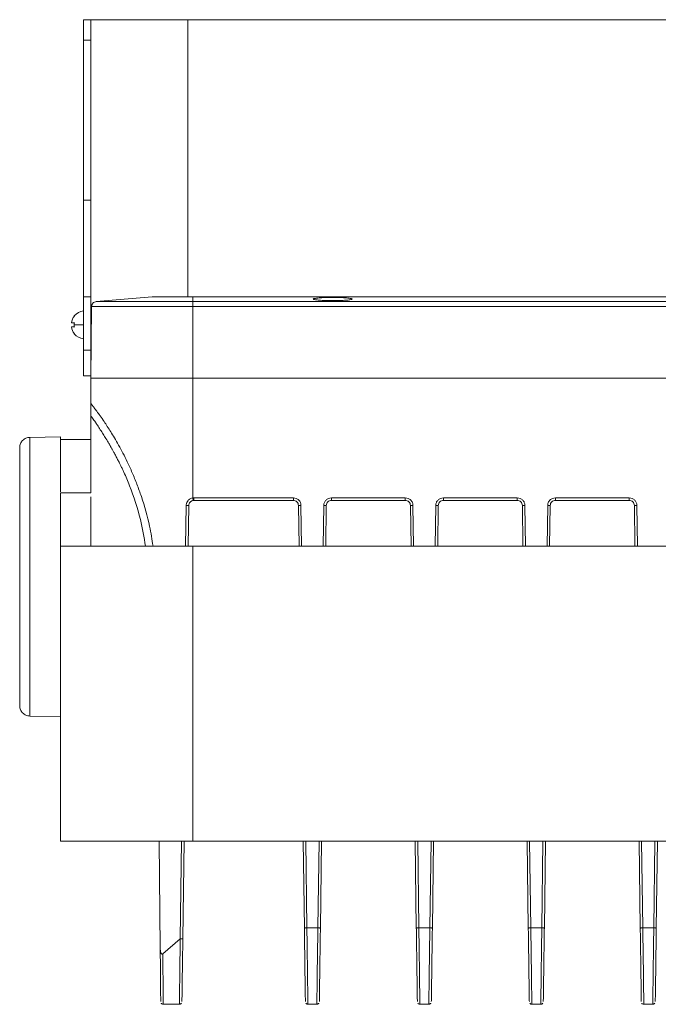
# Model space of a CAD drawing. Header units: millimetres. Extents: x -806 to 2023, y 502 to 1658.
# Tile 3 of 48: x -262 to -136, y 503 to 696. Entities that reach past the tile are written whole.
import ezdxf

# ---------------------------------------------------------------- set-up
doc = ezdxf.new("R2010")
doc.units = ezdxf.units.MM

# ---------------------------------------------------------------- blocks, each defined once
blk = doc.blocks.new('Drawing View11')
at = {"color": 7, "linetype": 'Continuous', "lineweight": 18}
for p, q in [((0, 57.25), (1.5, 57.25)), ((0, 57.25), (0, 53.24)), ((1.5, 53.24), (1.5, 57.25)), ((20.5, 57.25), (1.5, 57.25)), ((597.5, 57.25), (20.5, 57.25)), ((20.5, 57.25), (20.5, 2.75)), ((1.5, 53.24), (0, 53.24)), ((0, 53.24), (0, 21.78)), ((1.5, 21.78), (1.5, 53.24)), ((0, 21.78), (1.5, 21.78)), ((0, 21.78), (0, 2.78)), ((1.5, 2.78), (1.5, 21.78)), ((1.5, 2.78), (0, 2.78)), ((0, -7.75), (0, 2.78)), ((1.5, -7.75), (1.5, 2.78)), ((13.5, 2.75), (2.54, 1.84)), ((21.5, 1.84), (21.5, 2.75)), ((21.5, 2.75), (596.5, 2.75)), ((45.17, 2.33), (45.17, 2.32)), ((52.83, 2.32), (52.83, 2.33)), ((1.5, -13.25), (1.62, 0.85)), ((596.5, 1.84), (21.5, 1.84)), ((21.5, 0.85), (21.5, -13.25)), ((596.5, 0.85), (21.5, 0.85)), ((1.6, -1.25), (1.5, -1.25)), ((-2.34, -2.35), (-2.34, -2.35)), ((-1.76, -3.15), (-2.34, -3.15)), ((-1.76, -3.15), (-2.34, -3.15)), ((1.59, -2.76), (1.5, -2.76)), ((1.5, -4.25), (1.58, -4.25)), ((0, -7.75), (1.5, -7.75)), ((0, -7.75), (0, -12.75)), ((1.5, -12.75), (1.5, -7.75)), ((1.5, -12.75), (0, -12.75)), ((1.5, -18.25), (1.5, -13.25)), ((21.5, -13.25), (21.5, -36.77)), ((596.5, -13.25), (21.5, -13.25)), ((1.5, -35.74), (1.5, -20.69)), ((-10.53, -24.86), (-4.5, -24.75)), ((1.5, -25.25), (-4.5, -25.25)), ((1.5, -35.74), (-4.5, -35.74)), ((-4.5, -35.74), (-4.5, -46.25)), ((1.5, -46.25), (1.5, -36.55)), ((21.5, -36.77), (21.74, -36.75)), ((21.74, -36.75), (41.26, -36.75)), ((48.74, -36.75), (63.26, -36.75)), ((70.74, -36.75), (85.26, -36.75)), ((92.74, -36.75), (107.26, -36.75)), ((20.09, -46.25), (20.21, -38.23)), ((20.62, -46.25), (20.74, -38.24)), ((21.58, -37.26), (21.74, -37.25)), ((21.74, -37.25), (41.26, -37.25)), ((42.26, -38.24), (42.38, -46.25)), ((42.76, -38.23), (42.88, -46.25)), ((47.12, -46.25), (47.24, -38.23)), ((47.62, -46.25), (47.74, -38.24)), ((48.74, -37.25), (63.26, -37.25)), ((64.26, -38.24), (64.38, -46.25)), ((64.76, -38.23), (64.88, -46.25)), ((69.12, -46.25), (69.24, -38.23)), ((69.62, -46.25), (69.74, -38.24)), ((70.74, -37.25), (85.26, -37.25)), ((86.26, -38.24), (86.38, -46.25)), ((86.76, -38.23), (86.88, -46.25)), ((91.12, -46.25), (91.24, -38.23)), ((91.62, -46.25), (91.74, -38.24)), ((92.74, -37.25), (107.26, -37.25)), ((108.26, -38.24), (108.38, -46.25)), ((108.76, -38.23), (108.88, -46.25)), ((-4.5, -46.25), (-4.5, -104.25)), ((-4.5, -46.25), (21.5, -46.25)), ((21.5, -46.25), (21.5, -104.25)), ((21.5, -46.25), (163, -46.25)), ((-4.5, -79.75), (-10.53, -79.64)), ((21.5, -104.25), (-4.5, -104.25)), ((14.93, -104.25), (15.11, -125.27)), ((19.02, -123.46), (19.27, -104.25)), ((19.55, -123.44), (19.81, -104.25)), ((163, -104.25), (21.5, -104.25)), ((43.19, -104.25), (43.42, -121.32)), ((43.69, -104.25), (43.92, -121.31)), ((46.08, -121.31), (46.31, -104.25)), ((46.58, -121.32), (46.81, -104.25)), ((65.19, -104.25), (65.42, -121.32)), ((65.69, -104.25), (65.92, -121.31)), ((68.08, -121.31), (68.31, -104.25)), ((68.58, -121.32), (68.81, -104.25)), ((87.19, -104.25), (87.42, -121.32)), ((87.69, -104.25), (87.92, -121.31)), ((90.08, -121.31), (90.31, -104.25)), ((90.58, -121.32), (90.81, -104.25)), ((109.19, -104.25), (109.42, -121.32)), ((109.69, -104.25), (109.92, -121.31)), ((112.08, -121.31), (112.31, -104.25)), ((112.58, -121.32), (112.81, -104.25)), ((46.08, -121.31), (43.92, -121.31)), ((68.08, -121.31), (65.92, -121.31)), ((90.08, -121.31), (87.92, -121.31)), ((112.08, -121.31), (109.92, -121.31)), ((19.02, -123.46), (15.61, -126.39)), ((15.7, -136.31), (18.87, -136.31)), ((44.13, -136.31), (45.87, -136.31)), ((66.13, -136.31), (67.87, -136.31)), ((88.13, -136.31), (89.87, -136.31)), ((110.13, -136.31), (111.87, -136.31))]:
    blk.add_line(p, q, dxfattribs=at)
at = {"color": 7, "linetype": 'Continuous', "lineweight": 18, "flags": 128}
blk.add_lwpolyline([(-1.76, -4.48), (-1.77, -4.49), (-1.77, -4.49), (-1.78, -4.5), (-1.78, -4.5), (-1.78, -4.5), (-1.77, -4.5), (-1.77, -4.49), (-1.76, -4.49)], dxfattribs=at)
at = {"color": 7, "linetype": 'Continuous', "lineweight": 18}
for centre, radius, start, end in [((0.38, -2.75), 2.75, 140.9108, 171.6254), ((0.38, -2.75), 2.75, 140.9108, 171.6254), ((0.38, -2.75), 2.78, 97.7758, 140.911), ((-1.7, -0.94), 0.101, 216.7431, 234.6115), ((-1.68, 15.84), 18.2, 267.921, 269.7644), ((-1.68, -21.34), 18.2, 90.2356, 92.079), ((0.38, -2.75), 2.75, 188.3746, 219.0892), ((-1.68, 15.04), 18.2, 267.921, 269.7644), ((1.78, -2.73), 3.56, 173.5545, 180.0066), ((1.79, -2.77), 3.57, 173.5624, 180.004), ((0.09, 193.88), 196.65, 269.4548, 269.9731), ((1.78, -2.77), 3.56, 179.9934, 186.4455), ((0.38, -2.75), 2.78, 219.089, 262.2242)]:
    blk.add_arc(centre, radius, start, end, dxfattribs=at)
for points in [[(21.5, 2.75), (20.45, 2.75), (18.36, 2.75), (15.71, 2.75), (13.86, 2.75), (13.62, 2.75), (13.5, 2.75)], [(2.54, 1.84), (2.42, 1.81), (2.17, 1.77), (1.87, 1.53), (1.67, 1.22), (1.64, 0.97), (1.62, 0.85)], [(21.5, 0.85), (20.2, 0.85), (17.6, 0.85), (13.84, 0.85), (10.39, 0.85), (7.35, 0.85), (4.86, 0.85), (3.03, 0.85), (1.84, 0.85), (1.7, 0.85), (1.62, 0.85)], [(21.5, 1.84), (20.26, 1.84), (17.78, 1.84), (14.2, 1.84), (10.9, 1.84), (8.01, 1.84), (5.63, 1.84), (3.88, 1.84), (2.75, 1.84), (2.61, 1.84), (2.54, 1.84)], [(21.5, 1.84), (21.5, 1.81), (21.5, 1.77), (21.5, 1.53), (21.5, 1.22), (21.5, 0.97), (21.5, 0.85)], [(21.5, -13.25), (20.19, -13.25), (17.57, -13.25), (13.8, -13.25), (10.32, -13.25), (7.27, -13.25), (4.76, -13.25), (2.91, -13.25), (1.72, -13.25), (1.57, -13.25), (1.5, -13.25)], [(-12.5, -26.86), (-12.47, -26.6), (-12.41, -26.08), (-11.96, -25.42), (-11.31, -24.96), (-10.79, -24.89), (-10.53, -24.86)], [(-10.53, -24.86), (-10.53, -24.96), (-10.53, -25.16), (-10.53, -26.79), (-10.53, -29.32), (-10.53, -32.75), (-10.53, -36.93), (-10.53, -41.7), (-10.53, -46.87), (-10.53, -52.25), (-10.53, -57.63), (-10.53, -62.8), (-10.53, -67.57), (-10.53, -71.74), (-10.53, -75.18), (-10.53, -77.71), (-10.53, -79.34), (-10.53, -79.54), (-10.53, -79.64)], [(-12.5, -26.86), (-12.5, -26.95), (-12.5, -27.14), (-12.5, -28.65), (-12.5, -30.99), (-12.5, -34.18), (-12.5, -38.05), (-12.5, -42.47), (-12.5, -47.26), (-12.5, -52.25), (-12.5, -57.23), (-12.5, -62.03), (-12.5, -66.45), (-12.5, -70.32), (-12.5, -73.5), (-12.5, -75.85), (-12.5, -77.36), (-12.5, -77.55), (-12.5, -77.64)], [(21.5, -36.77), (21.51, -36.83), (21.53, -36.96), (21.56, -37.13), (21.58, -37.24), (21.58, -37.25), (21.58, -37.26)], [(21.74, -36.75), (21.74, -36.82), (21.74, -36.95), (21.74, -37.11), (21.74, -37.23), (21.74, -37.24), (21.74, -37.25)], [(41.26, -36.75), (41.46, -36.77), (41.85, -36.82), (42.34, -37.16), (42.69, -37.65), (42.74, -38.03), (42.76, -38.23)], [(41.26, -36.75), (41.26, -36.82), (41.26, -36.95), (41.26, -37.11), (41.26, -37.23), (41.26, -37.24), (41.26, -37.25)], [(47.24, -38.23), (47.26, -38.03), (47.31, -37.65), (47.66, -37.16), (48.15, -36.82), (48.54, -36.77), (48.74, -36.75)], [(48.74, -36.75), (48.74, -36.82), (48.74, -36.95), (48.74, -37.11), (48.74, -37.23), (48.74, -37.24), (48.74, -37.25)], [(63.26, -36.75), (63.46, -36.77), (63.85, -36.82), (64.34, -37.16), (64.69, -37.65), (64.74, -38.03), (64.76, -38.23)], [(63.26, -36.75), (63.26, -36.82), (63.26, -36.95), (63.26, -37.11), (63.26, -37.23), (63.26, -37.24), (63.26, -37.25)], [(69.24, -38.23), (69.26, -38.03), (69.31, -37.65), (69.66, -37.16), (70.15, -36.82), (70.54, -36.77), (70.74, -36.75)], [(70.74, -36.75), (70.74, -36.82), (70.74, -36.95), (70.74, -37.11), (70.74, -37.23), (70.74, -37.24), (70.74, -37.25)], [(85.26, -36.75), (85.46, -36.77), (85.85, -36.82), (86.34, -37.16), (86.69, -37.65), (86.74, -38.03), (86.76, -38.23)], [(85.26, -36.75), (85.26, -36.82), (85.26, -36.95), (85.26, -37.11), (85.26, -37.23), (85.26, -37.24), (85.26, -37.25)], [(91.24, -38.23), (91.26, -38.03), (91.31, -37.65), (91.66, -37.16), (92.15, -36.82), (92.54, -36.77), (92.74, -36.75)], [(92.74, -36.75), (92.74, -36.82), (92.74, -36.95), (92.74, -37.11), (92.74, -37.23), (92.74, -37.24), (92.74, -37.25)], [(107.26, -36.75), (107.46, -36.77), (107.85, -36.82), (108.34, -37.16), (108.69, -37.65), (108.74, -38.03), (108.76, -38.23)], [(107.26, -36.75), (107.26, -36.82), (107.26, -36.95), (107.26, -37.11), (107.26, -37.23), (107.26, -37.24), (107.26, -37.25)], [(20.21, -38.23), (20.24, -38.23), (20.31, -38.23), (20.41, -38.23), (20.5, -38.23), (20.58, -38.23), (20.65, -38.24), (20.7, -38.24), (20.73, -38.24), (20.73, -38.24), (20.74, -38.24)], [(41.26, -37.25), (41.39, -37.26), (41.65, -37.29), (41.98, -37.52), (42.21, -37.85), (42.25, -38.11), (42.26, -38.24)], [(42.76, -38.23), (42.7, -38.23), (42.57, -38.23), (42.4, -38.23), (42.29, -38.24), (42.27, -38.24), (42.26, -38.24)], [(47.24, -38.23), (47.3, -38.23), (47.43, -38.23), (47.6, -38.23), (47.71, -38.24), (47.73, -38.24), (47.74, -38.24)], [(47.74, -38.24), (47.75, -38.11), (47.79, -37.85), (48.02, -37.52), (48.35, -37.29), (48.61, -37.26), (48.74, -37.25)], [(63.26, -37.25), (63.39, -37.26), (63.65, -37.29), (63.98, -37.52), (64.21, -37.85), (64.25, -38.11), (64.26, -38.24)], [(64.76, -38.23), (64.7, -38.23), (64.57, -38.23), (64.4, -38.23), (64.29, -38.24), (64.27, -38.24), (64.26, -38.24)], [(69.24, -38.23), (69.3, -38.23), (69.43, -38.23), (69.6, -38.23), (69.71, -38.24), (69.73, -38.24), (69.74, -38.24)], [(69.74, -38.24), (69.75, -38.11), (69.79, -37.85), (70.02, -37.52), (70.35, -37.29), (70.61, -37.26), (70.74, -37.25)], [(85.26, -37.25), (85.39, -37.26), (85.65, -37.29), (85.98, -37.52), (86.21, -37.85), (86.25, -38.11), (86.26, -38.24)], [(86.76, -38.23), (86.7, -38.23), (86.57, -38.23), (86.4, -38.23), (86.29, -38.24), (86.27, -38.24), (86.26, -38.24)], [(91.24, -38.23), (91.3, -38.23), (91.43, -38.23), (91.6, -38.23), (91.71, -38.24), (91.73, -38.24), (91.74, -38.24)], [(91.74, -38.24), (91.75, -38.11), (91.79, -37.85), (92.02, -37.52), (92.35, -37.29), (92.61, -37.26), (92.74, -37.25)], [(107.26, -37.25), (107.39, -37.26), (107.65, -37.29), (107.98, -37.52), (108.21, -37.85), (108.25, -38.11), (108.26, -38.24)], [(108.76, -38.23), (108.7, -38.23), (108.57, -38.23), (108.4, -38.23), (108.29, -38.24), (108.27, -38.24), (108.26, -38.24)], [(-10.53, -79.64), (-10.79, -79.61), (-11.31, -79.54), (-11.96, -79.08), (-12.41, -78.42), (-12.47, -77.9), (-12.5, -77.64)], [(43.92, -121.31), (43.86, -121.31), (43.73, -121.31), (43.56, -121.32), (43.45, -121.32), (43.43, -121.32), (43.42, -121.32)], [(46.58, -121.32), (46.57, -121.32), (46.55, -121.32), (46.44, -121.32), (46.27, -121.31), (46.14, -121.31), (46.08, -121.31)], [(65.92, -121.31), (65.86, -121.31), (65.73, -121.31), (65.56, -121.32), (65.45, -121.32), (65.43, -121.32), (65.42, -121.32)], [(68.58, -121.32), (68.57, -121.32), (68.55, -121.32), (68.44, -121.32), (68.27, -121.31), (68.14, -121.31), (68.08, -121.31)], [(87.92, -121.31), (87.86, -121.31), (87.73, -121.31), (87.56, -121.32), (87.45, -121.32), (87.43, -121.32), (87.42, -121.32)], [(112.58, -121.32), (112.57, -121.32), (112.55, -121.32), (112.44, -121.32), (112.27, -121.31), (112.14, -121.31), (112.08, -121.31)]]:
    blk.add_open_spline(points, degree=3, dxfattribs=at)
for points, knots in [([(52.83, 2.33), (52.81, 2.36), (52.77, 2.41), (52.44, 2.47), (51.99, 2.53), (51.27, 2.59), (50.26, 2.64), (49, 2.66), (47.74, 2.64), (46.73, 2.59), (46.01, 2.53), (45.56, 2.47), (45.23, 2.41), (45.19, 2.36), (45.17, 2.33)], [0, 0, 0, 0, 0.077669, 0.151039, 0.220104, 0.284862, 0.400956, 0.5, 0.599027, 0.715116, 0.779874, 0.848944, 0.922321, 1, 1, 1, 1]), ([(45.17, 2.32), (45.2, 2.3), (45.26, 2.25), (45.63, 2.18), (46.33, 2.1), (47.51, 2.03), (48.95, 2.01), (50.4, 2.03), (51.62, 2.09), (52.35, 2.17), (52.73, 2.25), (52.79, 2.3), (52.83, 2.32)], [0, 0, 0, 0, 0.075226, 0.14173, 0.248217, 0.375045, 0.495615, 0.617415, 0.745179, 0.854476, 0.922758, 1, 1, 1, 1]), ([(1.5, -18.25), (1.51, -18.27), (1.54, -18.3), (1.77, -18.59), (2.13, -19.05), (2.64, -19.73), (3.29, -20.62), (4, -21.64), (4.71, -22.7), (5.39, -23.76), (6.14, -24.99), (6.95, -26.39), (7.8, -27.97), (8.7, -29.78), (9.63, -31.82), (10.56, -34.1), (11.79, -37.57), (12.99, -41.61), (13.49, -44.94), (13.69, -46.25)], [0, 0, 0, 0, 0.042838, 0.0859037, 0.1310339, 0.1769129, 0.2272211, 0.2789635, 0.3183503, 0.3586901, 0.4001579, 0.4490219, 0.4992836, 0.551147, 0.6137519, 0.6780105, 0.7441757, 0.8994274, 1, 1, 1, 1]), ([(1.5, -20.69), (1.5, -20.37), (1.5, -19.75), (1.5, -19.06), (1.5, -18.65), (1.5, -18.42), (1.5, -18.28), (1.5, -18.26), (1.5, -18.25)], [0, 0, 0, 0, 0.299324, 0.562416, 0.682139, 0.794047, 0.897516, 1, 1, 1, 1]), ([(12.22, -46.25), (11.92, -44.49), (11.23, -40.44), (9.77, -36.06), (8.53, -33.01), (8.08, -31.92), (7.67, -31.09), (7.37, -30.5), (7.08, -29.86), (6.73, -29.23), (6.39, -28.52), (6.06, -27.89), (5.75, -27.33), (5.48, -26.89), (5.3, -26.54), (5.16, -26.3), (5.1, -26.19), (5.06, -26.12), (4.86, -25.77), (4.47, -25.14), (3.91, -24.23), (3.33, -23.35), (2.83, -22.56), (2.41, -21.94), (2.08, -21.48), (1.79, -21.08), (1.6, -20.82), (1.5, -20.69)], [0, 0, 0, 0, 0.190758, 0.439857, 0.492206, 0.542857, 0.566166, 0.591471, 0.6135, 0.641166, 0.66889, 0.69814, 0.717643, 0.737317, 0.753066, 0.760651, 0.766738, 0.766983, 0.76901, 0.809972, 0.846321, 0.883985, 0.922325, 0.947231, 0.964821, 0.982626, 1, 1, 1, 1]), ([(-4.5, -35.56), (-4.5, -34.62), (-4.5, -32.24), (-4.5, -29.25), (-4.5, -26.69), (-4.5, -25.06), (-4.5, -24.85), (-4.5, -24.75)], [0, 0, 0, 0, 0.142086, 0.356564, 0.571043, 0.785521, 1, 1, 1, 1]), ([(20.21, -38.23), (20.21, -38.12), (20.23, -37.93), (20.34, -37.6), (20.57, -37.24), (20.98, -36.9), (21.33, -36.81), (21.5, -36.77)], [0, 0, 0, 0, 0.149436, 0.271559, 0.496029, 0.753848, 1, 1, 1, 1]), ([(20.74, -38.24), (20.75, -38.13), (20.77, -37.9), (20.94, -37.63), (21.13, -37.45), (21.33, -37.32), (21.48, -37.29), (21.58, -37.26)], [0, 0, 0, 0, 0.2283871, 0.5008233, 0.6543674, 0.7888483, 1, 1, 1, 1]), ([(43.42, -121.32), (43.44, -122.33), (43.47, -124.37), (43.51, -127.29), (43.54, -129.94), (43.58, -132.21), (43.6, -134.01), (43.62, -135.22), (43.63, -135.81), (43.63, -135.76), (43.63, -135.74)], [0, 0, 0, 0, 0.134021, 0.268043, 0.402064, 0.536085, 0.670106, 0.804127, 0.938149, 1, 1, 1, 1]), ([(44.13, -136.31), (44.13, -136.28), (44.12, -136.21), (44.12, -135.63), (44.1, -134.61), (44.08, -133.03), (44.05, -130.88), (44.02, -128.15), (43.97, -124.9), (43.94, -122.53), (43.92, -121.31)], [0, 0, 0, 0, 0.094978, 0.198544, 0.310693, 0.431421, 0.560721, 0.698589, 0.845018, 1, 1, 1, 1]), ([(46.08, -121.31), (46.06, -122.53), (46.03, -124.89), (45.98, -128.15), (45.95, -130.88), (45.92, -133.03), (45.9, -134.6), (45.88, -135.63), (45.88, -136.21), (45.87, -136.28), (45.87, -136.31)], [0, 0, 0, 0, 0.154842, 0.30117, 0.438978, 0.568258, 0.689006, 0.801215, 0.904882, 1, 1, 1, 1]), ([(46.37, -135.74), (46.37, -135.76), (46.37, -135.81), (46.38, -135.22), (46.4, -134.01), (46.42, -132.21), (46.46, -129.94), (46.49, -127.29), (46.53, -124.37), (46.56, -122.34), (46.58, -121.32)], [0, 0, 0, 0, 0.06187, 0.195888, 0.329907, 0.463925, 0.597944, 0.731962, 0.865981, 1, 1, 1, 1]), ([(65.42, -121.32), (65.44, -122.34), (65.47, -124.37), (65.51, -127.29), (65.54, -129.94), (65.58, -132.21), (65.6, -134.01), (65.62, -135.22), (65.63, -135.81), (65.63, -135.76), (65.63, -135.74)], [0, 0, 0, 0, 0.13404, 0.26808, 0.40212, 0.536159, 0.670199, 0.804238, 0.938277, 1, 1, 1, 1]), ([(66.13, -136.31), (66.13, -136.28), (66.12, -136.21), (66.12, -135.62), (66.1, -134.59), (66.08, -133.01), (66.05, -130.85), (66.02, -128.12), (65.97, -124.88), (65.94, -122.52), (65.92, -121.31)], [0, 0, 0, 0, 0.095765, 0.199893, 0.312379, 0.433219, 0.562406, 0.699936, 0.845803, 1, 1, 1, 1]), ([(68.08, -121.31), (68.06, -122.53), (68.03, -124.89), (67.98, -128.15), (67.95, -130.88), (67.92, -133.03), (67.9, -134.6), (67.88, -135.63), (67.88, -136.21), (67.87, -136.28), (67.87, -136.31)], [0, 0, 0, 0, 0.154842, 0.30117, 0.438978, 0.568258, 0.689006, 0.801215, 0.904882, 1, 1, 1, 1]), ([(68.37, -135.74), (68.37, -135.76), (68.37, -135.81), (68.38, -135.22), (68.4, -134.01), (68.42, -132.21), (68.46, -129.94), (68.49, -127.29), (68.53, -124.37), (68.56, -122.34), (68.58, -121.32)], [0, 0, 0, 0, 0.06187, 0.195888, 0.329907, 0.463925, 0.597944, 0.731962, 0.865981, 1, 1, 1, 1]), ([(87.42, -121.32), (87.44, -122.34), (87.47, -124.37), (87.51, -127.29), (87.54, -129.94), (87.58, -132.21), (87.6, -134.01), (87.62, -135.22), (87.63, -135.81), (87.63, -135.76), (87.63, -135.74)], [0, 0, 0, 0, 0.13404, 0.26808, 0.40212, 0.536159, 0.670199, 0.804238, 0.938278, 1, 1, 1, 1]), ([(88.13, -136.31), (88.13, -136.28), (88.12, -136.21), (88.12, -135.62), (88.1, -134.59), (88.08, -133.01), (88.05, -130.85), (88.02, -128.12), (87.97, -124.88), (87.94, -122.52), (87.92, -121.31)], [0, 0, 0, 0, 0.095765, 0.199893, 0.312379, 0.433219, 0.562406, 0.699936, 0.845803, 1, 1, 1, 1]), ([(90.08, -121.31), (90.06, -122.53), (90.03, -124.91), (89.98, -128.18), (89.95, -130.91), (89.92, -133.06), (89.9, -134.62), (89.88, -135.64), (89.88, -136.21), (89.87, -136.28), (89.87, -136.31)], [0, 0, 0, 0, 0.155727, 0.302687, 0.440875, 0.570283, 0.690905, 0.802735, 0.905768, 1, 1, 1, 1]), ([(90.58, -121.32), (90.57, -121.32), (90.55, -121.32), (90.44, -121.32), (90.27, -121.31), (90.14, -121.31), (90.08, -121.31)], [0, 0, 0, 0, 0.25, 0.5, 0.75, 1, 1, 1, 1]), ([(90.37, -135.74), (90.37, -135.76), (90.37, -135.81), (90.38, -135.22), (90.4, -134.01), (90.42, -132.21), (90.46, -129.94), (90.49, -127.29), (90.53, -124.37), (90.56, -122.33), (90.58, -121.32)], [0, 0, 0, 0, 0.061859, 0.195879, 0.329899, 0.46392, 0.59794, 0.73196, 0.86598, 1, 1, 1, 1]), ([(109.92, -121.31), (109.86, -121.31), (109.73, -121.31), (109.56, -121.32), (109.45, -121.32), (109.43, -121.32), (109.42, -121.32)], [0, 0, 0, 0, 0.25, 0.5, 0.75, 1, 1, 1, 1]), ([(109.42, -121.32), (109.44, -122.33), (109.47, -124.37), (109.51, -127.29), (109.54, -129.94), (109.58, -132.21), (109.6, -134.01), (109.62, -135.22), (109.63, -135.81), (109.63, -135.76), (109.63, -135.74)], [0, 0, 0, 0, 0.1340221, 0.2680442, 0.4020662, 0.5360882, 0.6701101, 0.8041319, 0.9381537, 1, 1, 1, 1]), ([(110.13, -136.31), (110.13, -136.28), (110.12, -136.21), (110.12, -135.63), (110.1, -134.61), (110.08, -133.03), (110.05, -130.88), (110.02, -128.15), (109.97, -124.9), (109.94, -122.53), (109.92, -121.31)], [0, 0, 0, 0, 0.094978, 0.198544, 0.310693, 0.431421, 0.560722, 0.698589, 0.845018, 1, 1, 1, 1]), ([(112.08, -121.31), (112.06, -122.53), (112.03, -124.89), (111.98, -128.15), (111.95, -130.88), (111.92, -133.03), (111.9, -134.6), (111.88, -135.63), (111.88, -136.21), (111.87, -136.28), (111.87, -136.31)], [0, 0, 0, 0, 0.154842, 0.30117, 0.438978, 0.568258, 0.689006, 0.801215, 0.904882, 1, 1, 1, 1]), ([(112.37, -135.74), (112.37, -135.76), (112.37, -135.81), (112.38, -135.22), (112.4, -134.01), (112.42, -132.21), (112.46, -129.94), (112.49, -127.29), (112.53, -124.37), (112.56, -122.34), (112.58, -121.32)], [0, 0, 0, 0, 0.06187, 0.195888, 0.329907, 0.463925, 0.597944, 0.731962, 0.865981, 1, 1, 1, 1]), ([(19.02, -123.46), (19.01, -123.77), (19.01, -124.55), (19, -125.94), (18.98, -127.75), (18.95, -129.87), (18.93, -132.13), (18.9, -134.27), (18.88, -135.58), (18.87, -136.21), (18.87, -136.28), (18.87, -136.31)], [0, 0, 0, 0, 0.043872, 0.110955, 0.201233, 0.31468, 0.451266, 0.610951, 0.793694, 0.893951, 1, 1, 1, 1]), ([(19.01, -123.46), (19.06, -123.46), (19.17, -123.46), (19.31, -123.46), (19.43, -123.45), (19.53, -123.45), (19.54, -123.44), (19.55, -123.44)], [0, 0, 0, 0, 0.179664, 0.370414, 0.543556, 0.772083, 1, 1, 1, 1]), ([(19.37, -135.75), (19.37, -135.77), (19.37, -135.82), (19.38, -135.35), (19.39, -134.38), (19.41, -132.88), (19.44, -130.98), (19.47, -128.71), (19.51, -126.17), (19.53, -124.35), (19.55, -123.44)], [0, 0, 0, 0, 0.055306, 0.190262, 0.325219, 0.460175, 0.595131, 0.730087, 0.865044, 1, 1, 1, 1]), ([(15.61, -126.39), (15.6, -126.4), (15.57, -126.43), (15.51, -126.45), (15.46, -126.45), (15.41, -126.43), (15.36, -126.4), (15.29, -126.33), (15.12, -125.97), (15.11, -125.59), (15.11, -125.27)], [0, 0, 0, 0, 0.045131, 0.084692, 0.121166, 0.157664, 0.19727, 0.242406, 0.354904, 1, 1, 1, 1]), ([(15.11, -125.27), (15.12, -126.07), (15.13, -127.69), (15.15, -129.88), (15.17, -131.81), (15.18, -133.42), (15.19, -134.66), (15.2, -135.46), (15.2, -135.83), (15.2, -135.78), (15.2, -135.76)], [0, 0, 0, 0, 0.135983, 0.271965, 0.407948, 0.54393, 0.679913, 0.815896, 0.951878, 1, 1, 1, 1]), ([(15.7, -136.31), (15.7, -136.29), (15.7, -136.25), (15.7, -135.91), (15.69, -135.34), (15.69, -134.59), (15.68, -133.49), (15.66, -132.09), (15.65, -130.38), (15.63, -128.51), (15.62, -127.1), (15.61, -126.39)], [0, 0, 0, 0, 0.092753, 0.206994, 0.295137, 0.396204, 0.504919, 0.63775, 0.750082, 0.875046, 1, 1, 1, 1]), ([(15.3, -136.1), (15.3, -136.11), (15.34, -136.17), (15.44, -136.24), (15.58, -136.31), (15.67, -136.3), (15.7, -136.3)], [0, 0, 0, 0, 0.074797, 0.420144, 0.789998, 1, 1, 1, 1]), ([(18.87, -136.3), (18.89, -136.31), (18.97, -136.31), (19.09, -136.27), (19.21, -136.19), (19.26, -136.12), (19.29, -136.09)], [0, 0, 0, 0, 0.129605, 0.481316, 0.76393, 1, 1, 1, 1]), ([(43.71, -136.08), (43.73, -136.1), (43.77, -136.17), (43.89, -136.26), (44.02, -136.31), (44.11, -136.3), (44.14, -136.3)], [0, 0, 0, 0, 0.161287, 0.484054, 0.827055, 1, 1, 1, 1]), ([(45.89, -136.31), (45.9, -136.31), (45.97, -136.31), (46.08, -136.27), (46.2, -136.19), (46.27, -136.13), (46.29, -136.08), (46.29, -136.08)], [0, 0, 0, 0, 0.066543, 0.425642, 0.71263, 0.954198, 1, 1, 1, 1]), ([(65.71, -136.08), (65.71, -136.08), (65.73, -136.13), (65.81, -136.21), (65.95, -136.29), (66.07, -136.32), (66.13, -136.31), (66.13, -136.31)], [0, 0, 0, 0, 0.036658, 0.313032, 0.640621, 0.995247, 1, 1, 1, 1]), ([(67.89, -136.31), (67.9, -136.31), (67.97, -136.31), (68.08, -136.27), (68.2, -136.19), (68.27, -136.13), (68.29, -136.09), (68.29, -136.08)], [0, 0, 0, 0, 0.0652677, 0.4246427, 0.7117771, 0.9534481, 1, 1, 1, 1]), ([(87.71, -136.08), (87.72, -136.09), (87.75, -136.16), (87.86, -136.24), (87.99, -136.3), (88.09, -136.3), (88.13, -136.3)], [0, 0, 0, 0, 0.121188, 0.4238, 0.77112, 1, 1, 1, 1]), ([(89.89, -136.31), (89.89, -136.31), (89.96, -136.32), (90.07, -136.28), (90.2, -136.2), (90.27, -136.13), (90.29, -136.09), (90.29, -136.08)], [0, 0, 0, 0, 0.0455629, 0.4089051, 0.6979241, 0.9407819, 1, 1, 1, 1]), ([(109.71, -136.08), (109.73, -136.1), (109.77, -136.17), (109.89, -136.26), (110.02, -136.31), (110.11, -136.3), (110.14, -136.3)], [0, 0, 0, 0, 0.159379, 0.48251, 0.825334, 1, 1, 1, 1]), ([(111.89, -136.31), (111.9, -136.31), (111.97, -136.31), (112.08, -136.27), (112.2, -136.19), (112.27, -136.13), (112.29, -136.08), (112.29, -136.08)], [0, 0, 0, 0, 0.067786, 0.426618, 0.713461, 0.954929, 1, 1, 1, 1])]:
    blk.add_open_spline(points, degree=3, knots=knots, dxfattribs=at)

msp = doc.modelspace()

# ---------------------------------------------------------------- block references
at = {"color": 7, "linetype": 'Continuous', "lineweight": 18}
msp.add_blockref('Drawing View11', (-249.2, 638.89), dxfattribs=at)

doc.saveas('drawing.dxf')
